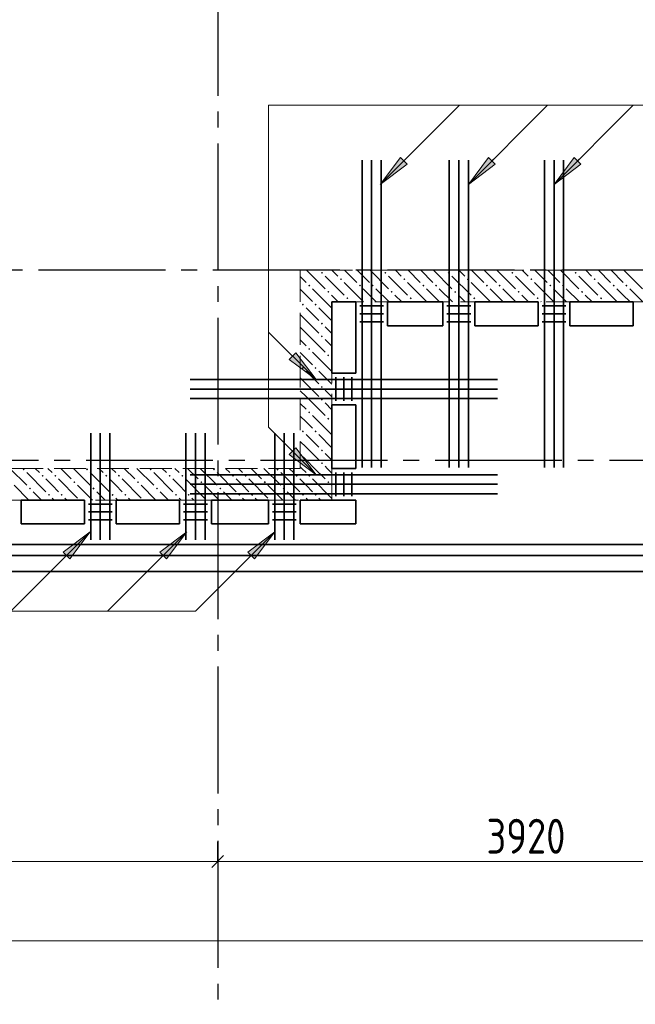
# Model space of a CAD drawing. Header units: millimetres. Extents: x 0 to 61017, y 0 to 42000.
# Tile 14 of 25: x 33592 to 37472, y 16970 to 23180. Entities that reach past the tile are written whole.
import ezdxf

# ---------------------------------------------------------------- set-up
doc = ezdxf.new("R2010")
doc.units = ezdxf.units.MM
doc.linetypes.add('______2', pattern=[270, 200, -70])
doc.linetypes.add('______5', pattern=[1100, 800, -100, 100, -100])
for name, color, linetype, lineweight in [('S1 Стержни арматуры фон', 7, 'Continuous', 25), ('Standard', 7, 'Continuous', 25), ('Оси', 40, '______5', 18), ('Позиционная метка номер позиции', 7, 'Continuous', 13), ('Поперечное армирование AW фон', 7, 'Continuous', 25)]:
    doc.layers.add(name, color=color, linetype=linetype, lineweight=lineweight)
doc.layers.add('ЖБ Перекрытие верхний уровень', color=7, linetype='Continuous', lineweight=25, true_color=0xe0e0ff)
doc.layers.add('ЖБ Стена верхний уровень', color=7, linetype='Continuous', lineweight=25, true_color=0x006e00)
doc.styles.add('GOST 2.304-81', font='txt')

msp = doc.modelspace()

# ---------------------------------------------------------------- hatches: boundary and pattern name
at = {"layer": 'ЖБ Стена верхний уровень', "linetype": 'Continuous', "lineweight": 18, "transparency": 33554687}
for points in [[(35490.5, 21583.1), (35496.9, 21589.6), (35503.4, 21583.1), (35496.9, 21576.6)], [(35610.4, 21543.1), (35616.9, 21549.6), (35623.4, 21543.1), (35616.9, 21536.6)], [(35890.5, 21583.1), (35896.9, 21589.6), (35903.4, 21583.1), (35896.9, 21576.6)], [(36010.4, 21543.1), (36016.9, 21549.6), (36023.4, 21543.1), (36016.9, 21536.6)], [(36290.5, 21583.1), (36296.9, 21589.6), (36303.4, 21583.1), (36296.9, 21576.6)], [(36410.4, 21543.1), (36416.9, 21549.6), (36423.4, 21543.1), (36416.9, 21536.6)], [(36690.5, 21583.1), (36696.9, 21589.6), (36703.4, 21583.1), (36696.9, 21576.6)], [(36810.4, 21543.1), (36816.9, 21549.6), (36823.4, 21543.1), (36816.9, 21536.6)], [(37090.5, 21583.1), (37096.9, 21589.6), (37103.4, 21583.1), (37096.9, 21576.6)], [(37210.4, 21543.1), (37216.9, 21549.6), (37223.4, 21543.1), (37216.9, 21536.6)], [(35410.4, 21503.1), (35416.9, 21509.6), (35423.4, 21503.1), (35416.9, 21496.6)], [(35730.5, 21503.1), (35737, 21509.6), (35743.5, 21503.1), (35737, 21496.6)], [(35810.4, 21503.1), (35816.9, 21509.6), (35823.4, 21503.1), (35816.9, 21496.6)], [(36130.5, 21503.1), (36137, 21509.6), (36143.5, 21503.1), (36137, 21496.6)], [(36210.4, 21503.1), (36216.9, 21509.6), (36223.4, 21503.1), (36216.9, 21496.6)], [(36530.5, 21503.1), (36537, 21509.6), (36543.5, 21503.1), (36537, 21496.6)], [(36610.4, 21503.1), (36616.9, 21509.6), (36623.4, 21503.1), (36616.9, 21496.6)], [(36930.5, 21503.1), (36937, 21509.6), (36943.5, 21503.1), (36937, 21496.6)], [(37010.4, 21503.1), (37016.9, 21509.6), (37023.4, 21503.1), (37016.9, 21496.6)], [(37330.5, 21503.1), (37337, 21509.6), (37343.5, 21503.1), (37337, 21496.6)], [(37410.4, 21503.1), (37416.9, 21509.6), (37423.4, 21503.1), (37416.9, 21496.6)], [(35530.5, 21463.1), (35537, 21469.6), (35543.5, 21463.1), (35537, 21456.6)], [(35650.5, 21423.1), (35657, 21429.6), (35663.5, 21423.1), (35657, 21416.6)], [(35930.5, 21463.1), (35937, 21469.6), (35943.5, 21463.1), (35937, 21456.6)], [(36050.5, 21423.1), (36057, 21429.6), (36063.5, 21423.1), (36057, 21416.6)], [(36330.5, 21463.1), (36337, 21469.6), (36343.5, 21463.1), (36337, 21456.6)], [(36450.5, 21423.1), (36457, 21429.6), (36463.5, 21423.1), (36457, 21416.6)], [(36730.5, 21463.1), (36737, 21469.6), (36743.5, 21463.1), (36737, 21456.6)], [(36850.5, 21423.1), (36857, 21429.6), (36863.5, 21423.1), (36857, 21416.6)], [(37130.5, 21463.1), (37137, 21469.6), (37143.5, 21463.1), (37137, 21456.6)], [(37250.5, 21423.1), (37257, 21429.6), (37263.5, 21423.1), (37257, 21416.6)], [(35370.5, 21383.1), (35377, 21389.6), (35383.4, 21383.1), (35377, 21376.6)], [(35450.5, 21383.1), (35457, 21389.6), (35463.5, 21383.1), (35457, 21376.6)], [(35490.5, 21263.1), (35496.9, 21269.6), (35503.4, 21263.1), (35496.9, 21256.6)], [(35490.5, 21183.1), (35496.9, 21189.6), (35503.4, 21183.1), (35496.9, 21176.6)], [(35410.4, 21103.1), (35416.9, 21109.6), (35423.4, 21103.1), (35416.9, 21096.6)], [(35530.5, 21063.1), (35537, 21069.6), (35543.5, 21063.1), (35537, 21056.6)], [(35370.5, 20983.1), (35377, 20989.6), (35383.4, 20983.1), (35377, 20976.6)], [(35450.5, 20983.1), (35457, 20989.6), (35463.5, 20983.1), (35457, 20976.6)], [(35490.5, 20863.1), (35496.9, 20869.6), (35503.4, 20863.1), (35496.9, 20856.6)], [(35490.5, 20783.1), (35496.9, 20789.6), (35503.4, 20783.1), (35496.9, 20776.6)], [(35410.4, 20703.1), (35416.9, 20709.6), (35423.4, 20703.1), (35416.9, 20696.6)], [(35530.5, 20663.1), (35537, 20669.6), (35543.5, 20663.1), (35537, 20656.6)], [(35370.5, 20583.1), (35377, 20589.6), (35383.4, 20583.1), (35377, 20576.6)], [(35450.5, 20583.1), (35457, 20589.6), (35463.5, 20583.1), (35457, 20576.6)], [(35490.5, 20463.1), (35496.9, 20469.6), (35503.4, 20463.1), (35496.9, 20456.6)], [(35490.5, 20383.1), (35496.9, 20389.6), (35503.4, 20383.1), (35496.9, 20376.6)], [(33610.4, 20343.1), (33616.9, 20349.6), (33623.4, 20343.1), (33616.9, 20336.6)], [(33730.5, 20303.1), (33737, 20309.6), (33743.5, 20303.1), (33737, 20296.6)], [(33810.4, 20303.1), (33816.9, 20309.6), (33823.4, 20303.1), (33816.9, 20296.6)], [(34010.4, 20343.1), (34016.9, 20349.6), (34023.4, 20343.1), (34016.9, 20336.6)], [(34130.5, 20303.1), (34137, 20309.6), (34143.5, 20303.1), (34137, 20296.6)], [(34210.4, 20303.1), (34216.9, 20309.6), (34223.4, 20303.1), (34216.9, 20296.6)], [(34410.4, 20343.1), (34416.9, 20349.6), (34423.4, 20343.1), (34416.9, 20336.6)], [(34530.5, 20303.1), (34537, 20309.6), (34543.5, 20303.1), (34537, 20296.6)], [(34610.4, 20303.1), (34616.9, 20309.6), (34623.4, 20303.1), (34616.9, 20296.6)], [(34810.4, 20343.1), (34816.9, 20349.6), (34823.4, 20343.1), (34816.9, 20336.6)], [(34930.5, 20303.1), (34937, 20309.6), (34943.5, 20303.1), (34937, 20296.6)], [(35010.4, 20303.1), (35016.9, 20309.6), (35023.4, 20303.1), (35016.9, 20296.6)], [(35210.4, 20343.1), (35216.9, 20349.6), (35223.4, 20343.1), (35216.9, 20336.6)], [(35330.5, 20303.1), (35337, 20309.6), (35343.5, 20303.1), (35337, 20296.6)], [(35410.4, 20303.1), (35416.9, 20309.6), (35423.4, 20303.1), (35416.9, 20296.6)], [(33930.5, 20263.1), (33937, 20269.6), (33943.5, 20263.1), (33937, 20256.6)], [(34330.5, 20263.1), (34337, 20269.6), (34343.5, 20263.1), (34337, 20256.6)], [(34730.5, 20263.1), (34737, 20269.6), (34743.5, 20263.1), (34737, 20256.6)], [(35130.5, 20263.1), (35137, 20269.6), (35143.5, 20263.1), (35137, 20256.6)], [(35530.5, 20263.1), (35537, 20269.6), (35543.5, 20263.1), (35537, 20256.6)], [(33650.5, 20223.1), (33657, 20229.6), (33663.5, 20223.1), (33657, 20216.6)], [(33770.5, 20183.1), (33777, 20189.6), (33783.4, 20183.1), (33777, 20176.6)], [(33850.5, 20183.1), (33857, 20189.6), (33863.5, 20183.1), (33857, 20176.6)], [(34050.5, 20223.1), (34057, 20229.6), (34063.5, 20223.1), (34057, 20216.6)], [(34170.5, 20183.1), (34177, 20189.6), (34183.4, 20183.1), (34177, 20176.6)], [(34250.5, 20183.1), (34257, 20189.6), (34263.5, 20183.1), (34257, 20176.6)], [(34450.5, 20223.1), (34457, 20229.6), (34463.5, 20223.1), (34457, 20216.6)], [(34570.5, 20183.1), (34577, 20189.6), (34583.4, 20183.1), (34577, 20176.6)], [(34650.5, 20183.1), (34657, 20189.6), (34663.5, 20183.1), (34657, 20176.6)], [(34850.5, 20223.1), (34857, 20229.6), (34863.5, 20223.1), (34857, 20216.6)], [(34970.5, 20183.1), (34977, 20189.6), (34983.4, 20183.1), (34977, 20176.6)], [(35050.5, 20183.1), (35057, 20189.6), (35063.5, 20183.1), (35057, 20176.6)], [(35250.5, 20223.1), (35257, 20229.6), (35263.5, 20223.1), (35257, 20216.6)], [(35370.5, 20183.1), (35377, 20189.6), (35383.4, 20183.1), (35377, 20176.6)], [(35450.5, 20183.1), (35457, 20189.6), (35463.5, 20183.1), (35457, 20176.6)]]:
    msp.add_hatch(color=7, dxfattribs=at).paths.add_polyline_path(points, flags=16)
at = {"layer": 'Позиционная метка номер позиции', "linetype": 'Continuous', "lineweight": 13, "transparency": 33554687}
for points in [[(36033.7, 22267.7), (35864, 22140.4), (35991.3, 22310.1)], [(36033.7, 22267.7), (35864, 22140.4), (35991.3, 22310.1)], [(36589.7, 22267.7), (36420, 22140.4), (36547.3, 22310.1)], [(37129.7, 22267.7), (36960, 22140.4), (37087.3, 22310.1)], [(35333.4, 21079.7), (35460.7, 20910), (35290.9, 21037.3)], [(35333.4, 20479.7), (35460.7, 20310), (35290.9, 20437.3)], [(35333.4, 20479.7), (35460.7, 20310), (35290.9, 20437.3)], [(33865.3, 19822.4), (34035, 19949.7), (33907.7, 19780)], [(34475.3, 19822.4), (34645, 19949.7), (34517.7, 19780)], [(35030.3, 19822.4), (35200, 19949.7), (35072.7, 19780)]]:
    msp.add_hatch(color=7, dxfattribs=at).paths.add_polyline_path(points, flags=16)

# ---------------------------------------------------------------- linework, layer by layer
at = {"layer": 'S1 Стержни арматуры фон', "color": 7, "linetype": 'Continuous', "lineweight": 35, "transparency": 33554687}
for p, q in [((35750, 22294), (35750, 20356)), ((35750, 22294), (35750, 20356)), ((35810, 22294), (35810, 20356)), ((35810, 22294), (35810, 20356)), ((35870, 22294), (35870, 20356)), ((35870, 22294), (35870, 20356)), ((36300, 22294), (36300, 20356)), ((36300, 22294), (36300, 20356)), ((36360, 22294), (36360, 20356)), ((36360, 22294), (36360, 20356)), ((36420, 22294), (36420, 20356)), ((36420, 22294), (36420, 20356)), ((36900, 22294), (36900, 20356)), ((36900, 22294), (36900, 20356)), ((36960, 22294), (36960, 20356)), ((36960, 22294), (36960, 20356)), ((37020, 22294), (37020, 20356)), ((37020, 22294), (37020, 20356)), ((36604, 20910), (34666, 20910)), ((36604, 20910), (34666, 20910)), ((36604, 20850), (34666, 20850)), ((36604, 20850), (34666, 20850)), ((36604, 20790), (34666, 20790)), ((36604, 20790), (34666, 20790)), ((34040, 19900), (34040, 20572.1)), ((34100, 19900), (34100, 20572.1)), ((34160, 19900), (34160, 20572.1)), ((34640, 19900), (34640, 20572.1)), ((34700, 19900), (34700, 20572.1)), ((34760, 19900), (34760, 20572.1)), ((35200, 19900), (35200, 20572.1)), ((35260, 19900), (35260, 20572.1)), ((35320, 19900), (35320, 20572.1)), ((36604, 20310), (34666, 20310)), ((36604, 20310), (34666, 20310)), ((36604, 20250), (34666, 20250)), ((36604, 20250), (34666, 20250)), ((36604, 20190), (34666, 20190)), ((36604, 20190), (34666, 20190))]:
    msp.add_line(p, q, dxfattribs=at)
at = {"layer": 'Standard', "color": 251, "linetype": 'Continuous', "lineweight": -3, "true_color": 0x656565, "transparency": 33554687}
for q in [(34840, 17995), (34840, 17745), (34840, 17417.8)]:
    msp.add_line((34840, 17870), q, dxfattribs=at)
at = {"layer": 'Standard', "color": 7, "linetype": 'Continuous', "lineweight": 25, "transparency": 33554687}
msp.add_line((34802.5, 17832.5), (34877.5, 17907.5), dxfattribs=at)
at = {"layer": 'Standard', "color": 7, "linetype": 'Continuous', "lineweight": 13, "transparency": 33554687}
for p, q in [((31540, 17870), (34840, 17870)), ((34840, 17870), (38760, 17870)), ((49280, 17370), (7200, 17370))]:
    msp.add_line(p, q, dxfattribs=at)
at = {"layer": 'Standard', "color": 254, "linetype": 'Continuous', "lineweight": 35, "true_color": 0xc4c4ff, "transparency": 33554687}
for points in [[(6925, 19700), (49880, 19700), (49880, 37584), (6925, 37584), (6925, 19700)], [(7025, 19800), (49780, 19800), (49780, 37484), (7025, 37484), (7025, 19800)]]:
    msp.add_lwpolyline(points, dxfattribs=at)
at = {"layer": 'ЖБ Перекрытие верхний уровень', "color": 7, "linetype": 'Continuous', "lineweight": 35, "transparency": 33554687}
for p, q in [((35560, 20950), (35560, 21400)), ((35560, 21400), (35710, 21400)), ((35710, 21400), (35710, 20950)), ((35910, 21250), (35910, 21400)), ((35910, 21400), (36260, 21400)), ((36260, 21400), (36260, 21250)), ((36460, 21250), (36460, 21400)), ((36460, 21400), (36860, 21400)), ((36860, 21400), (36860, 21250)), ((37060, 21250), (37060, 21400)), ((37060, 21400), (37460, 21400)), ((37460, 21400), (37460, 21250)), ((36260, 21250), (35910, 21250)), ((36860, 21250), (36460, 21250)), ((37460, 21250), (37060, 21250)), ((35710, 20950), (35560, 20950)), ((35560, 20350), (35560, 20750)), ((35560, 20750), (35710, 20750)), ((35710, 20750), (35710, 20350)), ((35710, 20350), (35560, 20350)), ((33600, 20000), (33600, 20150)), ((33600, 20150), (34000, 20150)), ((34000, 20150), (34000, 20000)), ((34200, 20000), (34200, 20150)), ((34200, 20150), (34600, 20150)), ((34600, 20150), (34600, 20000)), ((34800, 20000), (34800, 20150)), ((34800, 20150), (35160, 20150)), ((35160, 20150), (35160, 20000)), ((35360, 20000), (35360, 20150)), ((35360, 20150), (35710, 20150)), ((35710, 20150), (35710, 20000)), ((34000, 20000), (33600, 20000)), ((34600, 20000), (34200, 20000)), ((35160, 20000), (34800, 20000)), ((35710, 20000), (35360, 20000)), ((28240, 19870), (49710, 19870))]:
    msp.add_line(p, q, dxfattribs=at)
at = {"layer": 'ЖБ Стена верхний уровень', "color": 251, "linetype": '______2', "lineweight": 13, "true_color": 0x656565, "transparency": 33554687}
for p, q in [((35560, 21600), (35360, 21600)), ((35360, 21600), (35360, 20350)), ((38660, 21600), (35560, 21600)), ((35560, 20350), (35560, 21400)), ((35560, 21400), (41960, 21400)), ((35360, 20350), (31640, 20350)), ((35560, 20150), (35560, 20350)), ((31640, 20150), (35560, 20150))]:
    msp.add_line(p, q, dxfattribs=at)
at = {"layer": 'ЖБ Стена верхний уровень', "color": 9, "linetype": 'Continuous', "lineweight": 18, "true_color": 0xc7c7c7, "transparency": 33554687}
for p, q in [((35360, 21560.1), (35396.9, 21523.1)), ((35400.1, 21600), (35516.9, 21483.1)), ((35516.9, 21563.1), (35560, 21520.1)), ((35596.9, 21563.1), (35560.1, 21600)), ((35640.1, 21600), (35716.9, 21523.1)), ((35720.1, 21600), (35796.9, 21523.1)), ((35800.1, 21600), (35916.9, 21483.1)), ((35916.9, 21563.1), (36037, 21443.1)), ((35996.9, 21563.1), (35960.1, 21600)), ((36040.1, 21600), (36116.9, 21523.1)), ((36120.1, 21600), (36196.9, 21523.1)), ((36200.1, 21600), (36316.9, 21483.1)), ((36316.9, 21563.1), (36437, 21443.1)), ((36396.9, 21563.1), (36360.1, 21600)), ((36440.1, 21600), (36516.9, 21523.1)), ((36520.1, 21600), (36596.9, 21523.1)), ((36600.1, 21600), (36716.9, 21483.1)), ((36716.9, 21563.1), (36837, 21443.1)), ((36796.9, 21563.1), (36760.1, 21600)), ((36840.1, 21600), (36916.9, 21523.1)), ((36920.1, 21600), (36996.9, 21523.1)), ((37000.1, 21600), (37116.9, 21483.1)), ((37116.9, 21563.1), (37237, 21443.1)), ((37196.9, 21563.1), (37160.1, 21600)), ((37240.1, 21600), (37316.9, 21523.1)), ((37320.1, 21600), (37396.9, 21523.1)), ((37400.1, 21600), (37516.9, 21483.1)), ((35560, 21520.1), (35637, 21443.1)), ((35637, 21523.1), (35757, 21403.1)), ((36037, 21523.1), (36157, 21403.1)), ((36437, 21523.1), (36557, 21403.1)), ((36837, 21523.1), (36957, 21403.1)), ((37237, 21523.1), (37357, 21403.1)), ((35396.9, 21443.1), (35360, 21480.1)), ((35437, 21403.1), (35396.9, 21443.1)), ((35437, 21483.1), (35557, 21363.1)), ((35557, 21443.1), (35560, 21440.1)), ((35560, 21440.1), (35600.1, 21400)), ((35796.9, 21443.1), (35757, 21483.1)), ((35837, 21403.1), (35796.9, 21443.1)), ((35837, 21483.1), (35920.1, 21400)), ((35957, 21443.1), (36000.1, 21400)), ((36196.9, 21443.1), (36157, 21483.1)), ((36237, 21403.1), (36196.9, 21443.1)), ((36237, 21483.1), (36320.1, 21400)), ((36357, 21443.1), (36400.1, 21400)), ((36596.9, 21443.1), (36557, 21483.1)), ((36637, 21403.1), (36596.9, 21443.1)), ((36637, 21483.1), (36720.1, 21400)), ((36757, 21443.1), (36800.1, 21400)), ((36996.9, 21443.1), (36957, 21483.1)), ((37037, 21403.1), (36996.9, 21443.1)), ((37037, 21483.1), (37120.1, 21400)), ((37157, 21443.1), (37200.1, 21400)), ((37396.9, 21443.1), (37357, 21483.1)), ((37437, 21403.1), (37396.9, 21443.1)), ((37437, 21483.1), (37520.1, 21400)), ((35396.9, 21363.1), (35477, 21283.1)), ((35477, 21363.1), (35560, 21280.1)), ((35680.1, 21400), (35677, 21403.1)), ((36080.1, 21400), (36077, 21403.1)), ((36480.1, 21400), (36477, 21403.1)), ((36880.1, 21400), (36877, 21403.1)), ((37280.1, 21400), (37277, 21403.1)), ((35396.9, 21283.1), (35360, 21320.1)), ((35360, 21240.1), (35396.9, 21203.1)), ((35396.9, 21283.1), (35477, 21203.1)), ((35557, 21203.1), (35516.9, 21243.1)), ((35396.9, 21203.1), (35516.9, 21083.1)), ((35560, 21200.1), (35557, 21203.1)), ((35360, 21160.1), (35396.9, 21123.1)), ((35516.9, 21163.1), (35560, 21120.1)), ((35396.9, 21043.1), (35360, 21080.1)), ((35437, 21083.1), (35557, 20963.1)), ((35437, 21003.1), (35396.9, 21043.1)), ((35557, 21043.1), (35560, 21040.1)), ((35396.9, 20963.1), (35477, 20883.1)), ((35477, 20963.1), (35560, 20880.1)), ((35396.9, 20883.1), (35360, 20920.1)), ((35396.9, 20883.1), (35477, 20803.1)), ((35360, 20840.1), (35396.9, 20803.1)), ((35396.9, 20803.1), (35516.9, 20683.1)), ((35557, 20803.1), (35516.9, 20843.1)), ((35560, 20800.1), (35557, 20803.1)), ((35360, 20760.1), (35396.9, 20723.1)), ((35516.9, 20763.1), (35560, 20720.1)), ((35396.9, 20643.1), (35360, 20680.1)), ((35437, 20683.1), (35557, 20563.1)), ((35437, 20603.1), (35396.9, 20643.1)), ((35557, 20643.1), (35560, 20640.1)), ((35396.9, 20563.1), (35477, 20483.1)), ((35477, 20563.1), (35560, 20480.1)), ((35396.9, 20483.1), (35360, 20520.1)), ((35360, 20440.1), (35396.9, 20403.1)), ((35396.9, 20483.1), (35477, 20403.1)), ((35557, 20403.1), (35516.9, 20443.1)), ((35396.9, 20403.1), (35450.1, 20350)), ((35560, 20400.1), (35557, 20403.1)), ((33530.1, 20350), (33637, 20243.1)), ((33637, 20323.1), (33757, 20203.1)), ((33690.1, 20350), (33716.9, 20323.1)), ((33770.1, 20350), (33796.9, 20323.1)), ((33850.1, 20350), (33916.9, 20283.1)), ((33930.1, 20350), (34037, 20243.1)), ((34037, 20323.1), (34157, 20203.1)), ((34090.1, 20350), (34116.9, 20323.1)), ((34170.1, 20350), (34196.9, 20323.1)), ((34250.1, 20350), (34316.9, 20283.1)), ((34330.1, 20350), (34437, 20243.1)), ((34437, 20323.1), (34557, 20203.1)), ((34490.1, 20350), (34516.9, 20323.1)), ((34570.1, 20350), (34596.9, 20323.1)), ((34650.1, 20350), (34716.9, 20283.1)), ((34730.1, 20350), (34837, 20243.1)), ((34837, 20323.1), (34957, 20203.1)), ((34890.1, 20350), (34916.9, 20323.1)), ((34970.1, 20350), (34996.9, 20323.1)), ((35050.1, 20350), (35116.9, 20283.1)), ((35130.1, 20350), (35237, 20243.1)), ((35237, 20323.1), (35357, 20203.1)), ((35290.1, 20350), (35316.9, 20323.1)), ((35360, 20360.1), (35370.1, 20350)), ((35370.1, 20350), (35396.9, 20323.1)), ((35450.1, 20350), (35516.9, 20283.1)), ((35516.9, 20363.1), (35530.1, 20350)), ((35530.1, 20350), (35560, 20320.1)), ((33796.9, 20243.1), (33757, 20283.1)), ((33837, 20283.1), (33957, 20163.1)), ((34196.9, 20243.1), (34157, 20283.1)), ((34237, 20283.1), (34357, 20163.1)), ((34596.9, 20243.1), (34557, 20283.1)), ((34637, 20283.1), (34757, 20163.1)), ((34996.9, 20243.1), (34957, 20283.1)), ((35037, 20283.1), (35157, 20163.1)), ((35396.9, 20243.1), (35357, 20283.1)), ((35437, 20283.1), (35557, 20163.1)), ((33557, 20243.1), (33650.1, 20150)), ((33730.1, 20150), (33677, 20203.1)), ((33837, 20203.1), (33796.9, 20243.1)), ((33957, 20243.1), (34050.1, 20150)), ((34130.1, 20150), (34077, 20203.1)), ((34237, 20203.1), (34196.9, 20243.1)), ((34357, 20243.1), (34450.1, 20150)), ((34530.1, 20150), (34477, 20203.1)), ((34637, 20203.1), (34596.9, 20243.1)), ((34757, 20243.1), (34850.1, 20150)), ((34930.1, 20150), (34877, 20203.1)), ((35037, 20203.1), (34996.9, 20243.1)), ((35157, 20243.1), (35250.1, 20150)), ((35330.1, 20150), (35277, 20203.1)), ((35437, 20203.1), (35396.9, 20243.1)), ((35557, 20243.1), (35560, 20240.1)), ((33796.9, 20163.1), (33810.1, 20150)), ((33877, 20163.1), (33890.1, 20150)), ((34196.9, 20163.1), (34210.1, 20150)), ((34277, 20163.1), (34290.1, 20150)), ((34596.9, 20163.1), (34610.1, 20150)), ((34677, 20163.1), (34690.1, 20150)), ((34996.9, 20163.1), (35010.1, 20150)), ((35077, 20163.1), (35090.1, 20150)), ((35396.9, 20163.1), (35410.1, 20150)), ((35477, 20163.1), (35490.1, 20150))]:
    msp.add_line(p, q, dxfattribs=at)
at = {"layer": 'Оси', "color": 8, "linetype": '______5', "lineweight": -3, "transparency": 33554687}
for p, q in [((34840, 38900), (34840, 16970)), ((49910, 21600), (4600, 21600)), ((50210, 20400), (4600, 20400))]:
    msp.add_line(p, q, dxfattribs=at)
at = {"layer": 'Позиционная метка номер позиции', "color": 7, "linetype": 'Continuous', "lineweight": 13, "transparency": 33554687}
for p, q in [((35864, 22140.4), (36364, 22640.4)), ((36420, 22140.4), (36920, 22640.4)), ((36960, 22140.4), (37460, 22640.4)), ((35864, 22140.4), (35991.3, 22310.1)), ((35864, 22140.4), (35991.3, 22310.1)), ((35991.3, 22310.1), (36033.7, 22267.7)), ((35991.3, 22310.1), (36033.7, 22267.7)), ((36012.5, 22288.9), (36023.1, 22299.5)), ((36012.5, 22288.9), (36023.1, 22299.5)), ((36420, 22140.4), (36547.3, 22310.1)), ((36547.3, 22310.1), (36589.7, 22267.7)), ((36568.5, 22288.9), (36579.1, 22299.5)), ((36960, 22140.4), (37087.3, 22310.1)), ((37087.3, 22310.1), (37129.7, 22267.7)), ((37108.5, 22288.9), (37119.1, 22299.5)), ((36033.7, 22267.7), (35864, 22140.4)), ((36033.7, 22267.7), (35864, 22140.4)), ((36589.7, 22267.7), (36420, 22140.4)), ((37129.7, 22267.7), (36960, 22140.4)), ((35864, 22140.4), (35864, 22140.4)), ((35864, 22140.4), (35864, 22140.4)), ((35864, 22140.4), (35864, 22140.4)), ((35864, 22140.4), (35864, 22140.4)), ((35864, 22140.4), (35864, 22140.4)), ((35864, 22140.4), (35864, 22140.4)), ((36420, 22140.4), (36420, 22140.4)), ((36420, 22140.4), (36420, 22140.4)), ((36420, 22140.4), (36420, 22140.4)), ((36960, 22140.4), (36960, 22140.4)), ((36960, 22140.4), (36960, 22140.4)), ((36960, 22140.4), (36960, 22140.4)), ((35460.7, 20910), (35160.7, 21210)), ((35290.9, 21037.3), (35333.4, 21079.7)), ((35312.2, 21058.5), (35301.6, 21069.1)), ((35333.4, 21079.7), (35460.7, 20910)), ((35460.7, 20910), (35290.9, 21037.3)), ((35460.7, 20910), (35460.7, 20910)), ((35460.7, 20910), (35460.7, 20910)), ((35460.7, 20910), (35460.7, 20910)), ((35460.7, 20310), (35160.7, 20610)), ((35290.9, 20437.3), (35333.4, 20479.7)), ((35290.9, 20437.3), (35333.4, 20479.7)), ((35460.7, 20310), (35290.9, 20437.3)), ((35460.7, 20310), (35290.9, 20437.3)), ((35312.2, 20458.5), (35301.6, 20469.1)), ((35312.2, 20458.5), (35301.6, 20469.1)), ((35333.4, 20479.7), (35460.7, 20310)), ((35333.4, 20479.7), (35460.7, 20310)), ((35460.7, 20310), (35460.7, 20310)), ((35460.7, 20310), (35460.7, 20310)), ((35460.7, 20310), (35460.7, 20310)), ((35460.7, 20310), (35460.7, 20310)), ((35460.7, 20310), (35460.7, 20310)), ((35460.7, 20310), (35460.7, 20310)), ((33865.3, 19822.4), (34035, 19949.7)), ((34035, 19949.7), (33907.7, 19780)), ((34035, 19949.7), (34035, 19949.7)), ((34035, 19949.7), (34035, 19949.7)), ((34035, 19949.7), (34035, 19949.7)), ((34475.3, 19822.4), (34645, 19949.7)), ((34645, 19949.7), (34517.7, 19780)), ((34645, 19949.7), (34645, 19949.7)), ((34645, 19949.7), (34645, 19949.7)), ((34645, 19949.7), (34645, 19949.7)), ((35030.3, 19822.4), (35200, 19949.7)), ((35200, 19949.7), (35072.7, 19780)), ((35200, 19949.7), (35200, 19949.7)), ((35200, 19949.7), (35200, 19949.7)), ((35200, 19949.7), (35200, 19949.7)), ((33907.7, 19780), (33865.3, 19822.4)), ((34517.7, 19780), (34475.3, 19822.4)), ((35072.7, 19780), (35030.3, 19822.4)), ((33886.5, 19801.2), (33875.9, 19790.6)), ((34496.5, 19801.2), (34485.9, 19790.6)), ((35051.5, 19801.2), (35040.9, 19790.6))]:
    msp.add_line(p, q, dxfattribs=at)
for points in [[(35460.7, 20310), (35160.7, 20610), (35160.7, 22640.4), (43661.4, 22640.4)], [(35864, 22140.4), (36364, 22640.4), (43661.4, 22640.4)], [(35200, 19949.7), (34700, 19449.7), (30740, 19449.7)], [(34035, 19949.7), (33535, 19449.7), (32735, 19449.7)], [(34645, 19949.7), (34145, 19449.7), (33345, 19449.7)]]:
    msp.add_lwpolyline(points, dxfattribs=at)
at = {"layer": 'Поперечное армирование AW фон', "color": 7, "linetype": 'Continuous', "lineweight": 35, "transparency": 33554687}
for p, q in [((35735, 21375), (35885, 21375)), ((36285, 21375), (36435, 21375)), ((36885, 21375), (37035, 21375)), ((35735, 21325), (35885, 21325)), ((36285, 21325), (36435, 21325)), ((36885, 21325), (37035, 21325)), ((35735, 21275), (35885, 21275)), ((36285, 21275), (36435, 21275)), ((36885, 21275), (37035, 21275)), ((35585, 20775), (35585, 20925)), ((35635, 20775), (35635, 20925)), ((35685, 20775), (35685, 20925)), ((35585, 20175), (35585, 20325)), ((35635, 20175), (35635, 20325)), ((35685, 20175), (35685, 20325)), ((34175, 20125), (34025, 20125)), ((34775, 20125), (34625, 20125)), ((35335, 20125), (35185, 20125)), ((34175, 20075), (34025, 20075)), ((34775, 20075), (34625, 20075)), ((35335, 20075), (35185, 20075)), ((34175, 20025), (34025, 20025)), ((34775, 20025), (34625, 20025)), ((35335, 20025), (35185, 20025))]:
    msp.add_line(p, q, dxfattribs=at)

# ---------------------------------------------------------------- texts
at = {"layer": 'Standard', "color": 7, "linetype": 'Continuous', "lineweight": 25, "transparency": 33554687, "insert": (36534.2, 17920), "char_height": 220, "width": 657.046, "attachment_point": 7, "style": 'GOST 2.304-81'}
msp.add_mtext('3920', dxfattribs=at)

doc.saveas('drawing.dxf')
